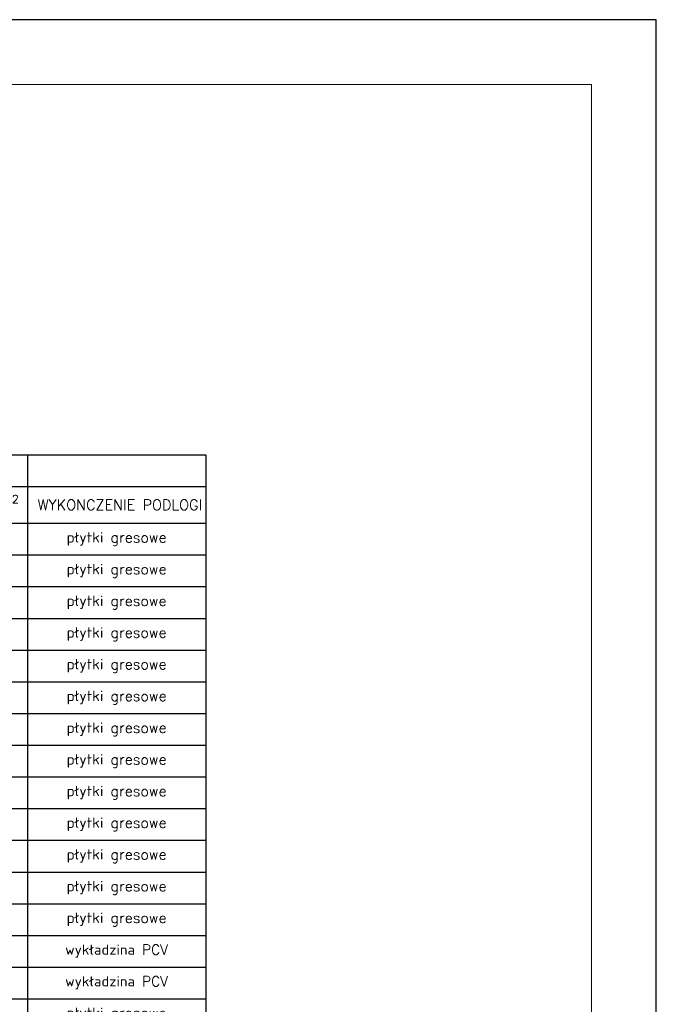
# Model space of a CAD drawing. Header units: millimetres. Extents: x -740 to 33545, y -26688 to 22494.
# Tile 237 of 256: x 12592 to 13075, y 11091 to 11838. Entities that reach past the tile are written whole.
import ezdxf

# ---------------------------------------------------------------- set-up
doc = ezdxf.new("R2010")
doc.units = ezdxf.units.MM
doc.header["$MEASUREMENT"] = 0
doc.layers.add('a3', color=252, linetype='Continuous', lineweight=30, plot=False)
doc.layers.add('D-opis', color=252, linetype='Continuous')
doc.layers.add('wymiarowanie', color=252, linetype='Continuous', lineweight=9)
doc.styles.add('styl2', font='simplex.shx')

# ---------------------------------------------------------------- blocks, each defined once
blk = doc.blocks.new('*T942')
at = {"layer": 'D-opis', "color": 0, "linetype": 'ByBlock', "lineweight": -2}
for p, q in [((0, 0), (77.93, 0)), ((0, 0), (0, -24.03)), ((77.93, 0), (288.74, 0)), ((288.74, 0), (364.58, 0)), ((364.58, 0), (500, 0)), ((364.58, 0), (364.58, -24.03)), ((500, 0), (500, -24.03)), ((0, -24.03), (77.93, -24.03)), ((0, -24.03), (0, -51.89)), ((77.93, -24.03), (288.74, -24.03)), ((77.93, -24.03), (77.93, -51.89)), ((288.74, -24.03), (364.58, -24.03)), ((288.74, -24.03), (288.74, -51.89)), ((364.58, -24.03), (500, -24.03)), ((364.58, -24.03), (364.58, -51.89)), ((500, -24.03), (500, -51.89)), ((0, -51.89), (77.93, -51.89)), ((0, -51.89), (0, -75.96)), ((77.93, -51.89), (288.74, -51.89)), ((77.93, -51.89), (77.93, -75.96)), ((288.74, -51.89), (364.58, -51.89)), ((288.74, -51.89), (288.74, -75.96)), ((364.58, -51.89), (500, -51.89)), ((364.58, -51.89), (364.58, -75.96)), ((500, -51.89), (500, -75.96)), ((0, -75.96), (77.93, -75.96)), ((0, -75.96), (0, -100.03)), ((77.93, -75.96), (288.74, -75.96)), ((77.93, -75.96), (77.93, -100.03)), ((288.74, -75.96), (364.58, -75.96)), ((288.74, -75.96), (288.74, -100.03)), ((364.58, -75.96), (500, -75.96)), ((364.58, -75.96), (364.58, -100.03)), ((500, -75.96), (500, -100.03)), ((0, -100.03), (77.93, -100.03)), ((0, -100.03), (0, -124.1)), ((77.93, -100.03), (288.74, -100.03)), ((77.93, -100.03), (77.93, -124.1)), ((288.74, -100.03), (364.58, -100.03)), ((288.74, -100.03), (288.74, -124.1)), ((364.58, -100.03), (500, -100.03)), ((364.58, -100.03), (364.58, -124.1)), ((500, -100.03), (500, -124.1)), ((0, -124.1), (77.93, -124.1)), ((0, -124.1), (0, -148.18)), ((77.93, -124.1), (288.74, -124.1)), ((77.93, -124.1), (77.93, -148.18)), ((288.74, -124.1), (364.58, -124.1)), ((288.74, -124.1), (288.74, -148.18)), ((364.58, -124.1), (500, -124.1)), ((364.58, -124.1), (364.58, -148.18)), ((500, -124.1), (500, -148.18)), ((0, -148.18), (77.93, -148.18)), ((0, -148.18), (0, -172.21)), ((77.93, -148.18), (288.74, -148.18)), ((77.93, -148.18), (77.93, -172.21)), ((288.74, -148.18), (364.58, -148.18)), ((288.74, -148.18), (288.74, -172.21)), ((364.58, -148.18), (500, -148.18)), ((364.58, -148.18), (364.58, -172.21)), ((500, -148.18), (500, -172.21)), ((0, -172.21), (77.93, -172.21)), ((0, -172.21), (0, -196.32)), ((77.93, -172.21), (288.74, -172.21)), ((77.93, -172.21), (77.93, -196.32)), ((288.74, -172.21), (364.58, -172.21)), ((288.74, -172.21), (288.74, -196.32)), ((364.58, -172.21), (500, -172.21)), ((364.58, -172.21), (364.58, -196.32)), ((500, -172.21), (500, -196.32)), ((0, -196.32), (77.93, -196.32)), ((0, -196.32), (0, -220.35)), ((77.93, -196.32), (288.74, -196.32)), ((77.93, -196.32), (77.93, -220.35)), ((288.74, -196.32), (364.58, -196.32)), ((288.74, -196.32), (288.74, -220.35)), ((364.58, -196.32), (500, -196.32)), ((364.58, -196.32), (364.58, -220.35)), ((500, -196.32), (500, -220.35)), ((0, -220.35), (77.93, -220.35)), ((0, -220.35), (0, -244.38)), ((77.93, -220.35), (288.74, -220.35)), ((77.93, -220.35), (77.93, -244.38)), ((288.74, -220.35), (364.58, -220.35)), ((288.74, -220.35), (288.74, -244.38)), ((364.58, -220.35), (500, -220.35)), ((364.58, -220.35), (364.58, -244.38)), ((500, -220.35), (500, -244.38)), ((0, -244.38), (77.93, -244.38)), ((0, -244.38), (0, -268.41)), ((77.93, -244.38), (288.74, -244.38)), ((77.93, -244.38), (77.93, -268.41)), ((288.74, -244.38), (364.58, -244.38)), ((288.74, -244.38), (288.74, -268.41)), ((364.58, -244.38), (500, -244.38)), ((364.58, -244.38), (364.58, -268.41)), ((500, -244.38), (500, -268.41)), ((0, -268.41), (77.93, -268.41)), ((0, -268.41), (0, -292.44)), ((77.93, -268.41), (288.74, -268.41)), ((77.93, -268.41), (77.93, -292.44)), ((288.74, -268.41), (364.58, -268.41)), ((288.74, -268.41), (288.74, -292.44)), ((364.58, -268.41), (500, -268.41)), ((364.58, -268.41), (364.58, -292.44)), ((500, -268.41), (500, -292.44)), ((0, -292.44), (77.93, -292.44)), ((0, -292.44), (0, -316.55)), ((77.93, -292.44), (288.74, -292.44)), ((77.93, -292.44), (77.93, -316.55)), ((288.74, -292.44), (364.58, -292.44)), ((288.74, -292.44), (288.74, -316.55)), ((364.58, -292.44), (500, -292.44)), ((364.58, -292.44), (364.58, -316.55)), ((500, -292.44), (500, -316.55)), ((0, -316.55), (77.93, -316.55)), ((0, -316.55), (0, -340.58)), ((77.93, -316.55), (288.74, -316.55)), ((77.93, -316.55), (77.93, -340.58)), ((288.74, -316.55), (364.58, -316.55)), ((288.74, -316.55), (288.74, -340.58)), ((364.58, -316.55), (500, -316.55)), ((364.58, -316.55), (364.58, -340.58)), ((500, -316.55), (500, -340.58)), ((0, -340.58), (77.93, -340.58)), ((0, -340.58), (0, -364.61)), ((77.93, -340.58), (288.74, -340.58)), ((77.93, -340.58), (77.93, -364.61)), ((288.74, -340.58), (364.58, -340.58)), ((288.74, -340.58), (288.74, -364.61)), ((364.58, -340.58), (500, -340.58)), ((364.58, -340.58), (364.58, -364.61)), ((500, -340.58), (500, -364.61)), ((0, -364.61), (77.93, -364.61)), ((0, -364.61), (0, -388.64)), ((77.93, -364.61), (288.74, -364.61)), ((77.93, -364.61), (77.93, -388.64)), ((288.74, -364.61), (364.58, -364.61)), ((288.74, -364.61), (288.74, -388.64)), ((364.58, -364.61), (500, -364.61)), ((364.58, -364.61), (364.58, -388.64)), ((500, -364.61), (500, -388.64)), ((0, -388.64), (77.93, -388.64)), ((0, -388.64), (0, -412.67)), ((77.93, -388.64), (288.74, -388.64)), ((77.93, -388.64), (77.93, -412.67)), ((288.74, -388.64), (364.58, -388.64)), ((288.74, -388.64), (288.74, -412.67)), ((364.58, -388.64), (500, -388.64)), ((364.58, -388.64), (364.58, -412.67)), ((500, -388.64), (500, -412.67)), ((0, -412.67), (77.93, -412.67)), ((0, -412.67), (0, -436.7)), ((77.93, -412.67), (288.74, -412.67)), ((77.93, -412.67), (77.93, -436.7)), ((288.74, -412.67), (364.58, -412.67)), ((288.74, -412.67), (288.74, -436.7)), ((364.58, -412.67), (500, -412.67)), ((364.58, -412.67), (364.58, -436.7)), ((500, -412.67), (500, -436.7)), ((0, -436.7), (77.93, -436.7)), ((0, -436.7), (0, -460.74)), ((77.93, -436.7), (288.74, -436.7)), ((77.93, -436.7), (77.93, -460.74)), ((288.74, -436.7), (364.58, -436.7)), ((288.74, -436.7), (288.74, -460.74)), ((364.58, -436.7), (500, -436.7)), ((364.58, -436.7), (364.58, -460.74)), ((500, -436.7), (500, -460.74)), ((0, -460.74), (77.93, -460.74)), ((0, -460.74), (0, -484.77)), ((77.93, -460.74), (288.74, -460.74)), ((77.93, -460.74), (77.93, -484.77)), ((288.74, -460.74), (364.58, -460.74)), ((288.74, -460.74), (288.74, -484.77)), ((364.58, -460.74), (500, -460.74)), ((364.58, -460.74), (364.58, -484.77)), ((500, -460.74), (500, -484.77)), ((0, -484.77), (77.93, -484.77)), ((0, -484.77), (0, -508.8)), ((77.93, -484.77), (288.74, -484.77)), ((77.93, -484.77), (77.93, -508.8)), ((288.74, -484.77), (364.58, -484.77)), ((288.74, -484.77), (288.74, -508.8)), ((364.58, -484.77), (500, -484.77)), ((364.58, -484.77), (364.58, -508.8)), ((500, -484.77), (500, -508.8)), ((0, -508.8), (77.93, -508.8)), ((0, -508.8), (0, -533.67)), ((77.93, -508.8), (288.74, -508.8)), ((77.93, -508.8), (77.93, -533.67)), ((288.74, -508.8), (364.58, -508.8)), ((288.74, -508.8), (288.74, -533.67)), ((364.58, -508.8), (500, -508.8)), ((364.58, -508.8), (364.58, -533.67)), ((500, -508.8), (500, -533.67)), ((0, -533.67), (77.93, -533.67)), ((0, -533.67), (0, -557.71)), ((77.93, -533.67), (288.74, -533.67)), ((77.93, -533.67), (77.93, -557.71)), ((288.74, -533.67), (364.58, -533.67)), ((288.74, -533.67), (288.74, -557.71)), ((364.58, -533.67), (500, -533.67)), ((364.58, -533.67), (364.58, -557.71)), ((500, -533.67), (500, -557.71)), ((0, -557.71), (77.93, -557.71)), ((0, -557.71), (0, -581.74)), ((77.93, -557.71), (288.74, -557.71)), ((77.93, -557.71), (77.93, -581.74)), ((288.74, -557.71), (364.58, -557.71)), ((288.74, -557.71), (288.74, -581.74)), ((364.58, -557.71), (500, -557.71)), ((364.58, -557.71), (364.58, -581.74)), ((500, -557.71), (500, -581.74)), ((0, -581.74), (77.93, -581.74)), ((0, -581.74), (0, -605.77)), ((77.93, -581.74), (288.74, -581.74)), ((77.93, -581.74), (77.93, -605.77)), ((288.74, -581.74), (364.58, -581.74)), ((288.74, -581.74), (288.74, -605.77)), ((364.58, -581.74), (500, -581.74)), ((364.58, -581.74), (364.58, -605.77)), ((500, -581.74), (500, -605.77)), ((0, -605.77), (77.93, -605.77)), ((0, -605.77), (0, -629.8)), ((77.93, -605.77), (288.74, -605.77)), ((77.93, -605.77), (77.93, -629.8)), ((288.74, -605.77), (364.58, -605.77)), ((288.74, -605.77), (288.74, -629.8)), ((364.58, -605.77), (500, -605.77)), ((364.58, -605.77), (364.58, -629.8)), ((500, -605.77), (500, -629.8)), ((0, -629.8), (77.93, -629.8)), ((0, -629.8), (0, -653.83)), ((77.93, -629.8), (288.74, -629.8)), ((77.93, -629.8), (77.93, -653.83)), ((288.74, -629.8), (364.58, -629.8)), ((288.74, -629.8), (288.74, -653.83)), ((364.58, -629.8), (500, -629.8)), ((364.58, -629.8), (364.58, -653.83)), ((500, -629.8), (500, -653.83)), ((0, -653.83), (77.93, -653.83)), ((0, -653.83), (0, -678.91)), ((77.93, -653.83), (288.74, -653.83)), ((77.93, -653.83), (77.93, -678.91)), ((288.74, -653.83), (364.58, -653.83)), ((288.74, -653.83), (288.74, -678.91)), ((364.58, -653.83), (500, -653.83)), ((364.58, -653.83), (364.58, -678.91)), ((500, -653.83), (500, -678.91)), ((0, -678.91), (77.93, -678.91)), ((0, -678.91), (0, -703.99)), ((77.93, -678.91), (288.74, -678.91)), ((77.93, -678.91), (77.93, -703.99)), ((288.74, -678.91), (364.58, -678.91)), ((288.74, -678.91), (288.74, -703.99)), ((364.58, -678.91), (500, -678.91)), ((364.58, -678.91), (364.58, -703.99)), ((500, -678.91), (500, -703.99)), ((0, -703.99), (77.93, -703.99)), ((0, -703.99), (0, -728.09)), ((77.93, -703.99), (288.74, -703.99)), ((77.93, -703.99), (77.93, -728.09)), ((288.74, -703.99), (364.58, -703.99)), ((288.74, -703.99), (288.74, -728.09)), ((364.58, -703.99), (500, -703.99)), ((364.58, -703.99), (364.58, -728.09)), ((500, -703.99), (500, -728.09)), ((0, -728.09), (77.93, -728.09)), ((0, -728.09), (0, -752.2)), ((77.93, -728.09), (288.74, -728.09)), ((77.93, -728.09), (77.93, -752.2)), ((288.74, -728.09), (364.58, -728.09)), ((288.74, -728.09), (288.74, -752.2)), ((364.58, -728.09), (500, -728.09)), ((364.58, -728.09), (364.58, -752.2)), ((500, -728.09), (500, -752.2)), ((0, -752.2), (77.93, -752.2)), ((0, -752.2), (0, -776.23)), ((77.93, -752.2), (288.74, -752.2)), ((77.93, -752.2), (77.93, -776.23)), ((288.74, -752.2), (364.58, -752.2)), ((288.74, -752.2), (288.74, -776.23)), ((364.58, -752.2), (500, -752.2)), ((364.58, -752.2), (364.58, -776.23)), ((500, -752.2), (500, -776.23)), ((0, -776.23), (77.93, -776.23)), ((0, -776.23), (0, -800.26)), ((77.93, -776.23), (288.74, -776.23)), ((77.93, -776.23), (77.93, -800.26)), ((288.74, -776.23), (364.58, -776.23)), ((288.74, -776.23), (288.74, -800.26)), ((364.58, -776.23), (500, -776.23)), ((364.58, -776.23), (364.58, -800.26)), ((500, -776.23), (500, -800.26)), ((0, -800.26), (77.93, -800.26)), ((0, -800.26), (0, -824.3)), ((77.93, -800.26), (288.74, -800.26)), ((77.93, -800.26), (77.93, -824.3)), ((288.74, -800.26), (364.58, -800.26)), ((288.74, -800.26), (288.74, -824.3)), ((364.58, -800.26), (500, -800.26)), ((364.58, -800.26), (364.58, -824.3)), ((500, -800.26), (500, -824.3)), ((0, -824.3), (77.93, -824.3)), ((0, -824.3), (0, -863.98)), ((77.93, -824.3), (288.74, -824.3)), ((77.93, -824.3), (77.93, -863.98)), ((288.74, -824.3), (364.58, -824.3)), ((288.74, -824.3), (288.74, -863.98)), ((364.58, -824.3), (500, -824.3)), ((364.58, -824.3), (364.58, -863.98)), ((500, -824.3), (500, -863.98)), ((0, -863.98), (77.93, -863.98)), ((0, -863.98), (0, -888.01)), ((77.93, -863.98), (288.74, -863.98)), ((77.93, -863.98), (77.93, -888.01)), ((288.74, -863.98), (364.58, -863.98)), ((288.74, -863.98), (288.74, -888.01)), ((364.58, -863.98), (500, -863.98)), ((364.58, -863.98), (364.58, -888.01)), ((500, -863.98), (500, -888.01)), ((0, -888.01), (77.93, -888.01)), ((0, -888.01), (0, -912.04)), ((77.93, -888.01), (288.74, -888.01)), ((77.93, -888.01), (77.93, -912.04)), ((288.74, -888.01), (364.58, -888.01)), ((288.74, -888.01), (288.74, -912.04)), ((364.58, -888.01), (500, -888.01)), ((364.58, -888.01), (364.58, -912.04)), ((500, -888.01), (500, -912.04)), ((0, -912.04), (77.93, -912.04)), ((0, -912.04), (0, -950.92)), ((77.93, -912.04), (288.74, -912.04)), ((77.93, -912.04), (77.93, -950.92)), ((288.74, -912.04), (364.58, -912.04)), ((288.74, -912.04), (288.74, -950.92)), ((364.58, -912.04), (500, -912.04)), ((364.58, -912.04), (364.58, -950.92)), ((500, -912.04), (500, -950.92)), ((0, -950.92), (77.93, -950.92)), ((77.93, -950.92), (288.74, -950.92)), ((288.74, -950.92), (364.58, -950.92)), ((364.58, -950.92), (500, -950.92))]:
    blk.add_line(p, q, dxfattribs=at)
at = {"layer": 'D-opis', "color": 0, "style": 'styl2'}
for s, insert, char_height, width, attachment_point in [('{\\fCentury Gothic|b1|i0|c238|p34;ZESTAWIENIE POWIERZCHNI PARTERU BUDYNKU}', (182.29, -12.02), 8.7533, 345.1179, 5), ('WYKONCZENIE PODLOGI', (372.43, -37.96), 8, 119.7184, 4), ('{\\fCentury Gothic|b1|i0|c238|p34;NR}', (7.85, -37.96), 8.7533, 62.2316, 4), ('{\\fCentury Gothic|b1|i0|c238|p34;NAZWA POMIESZCZENIA}', (85.78, -37.96), 8.7533, 195.1054, 4), ('\\A1;{\\fCentury Gothic|b1|i0|c238|p34;POW. }(m){\\H0.7x;\\S2^ ;}', (296.59, -37.96), 8.7533, 60.1364, 4), ('0.01', (4.39, -63.93), 8.753, 69.1621, 4), ('WIATROŁAP', (82.32, -63.93), 8.753, 202.0359, 4), ('11,44', (326.66, -63.93), 8.753, 67.0669, 5), ('płytki gresowe', (432.29, -63.93), 7.878, 126.6489, 5), ('płytki gresowe', (432.29, -88), 7.878, 126.6489, 5), ('0.02', (4.39, -88), 8.753, 69.1621, 4), ('POM. PORZADKOWE', (82.32, -88), 8.7533, 202.0359, 4), ('3,87', (326.66, -88), 8.753, 67.0669, 5), ('0.03', (4.39, -112.07), 8.753, 69.1621, 4), ('WIATROLAP', (82.32, -112.07), 8.753, 202.0359, 4), ('5,18', (326.66, -112.07), 8.753, 67.0669, 5), ('płytki gresowe', (432.29, -112.07), 7.878, 126.6489, 5), ('0.04', (4.39, -136.14), 8.753, 69.1621, 4), ('HOL', (82.32, -136.14), 8.753, 202.0359, 4), ('11,95', (326.66, -136.14), 8.753, 67.0669, 5), ('płytki gresowe', (432.29, -136.14), 7.878, 126.6489, 5), ('0.05', (4.39, -160.19), 8.753, 69.1621, 4), ('GABINET DYREKTORA', (82.32, -160.19), 8.7533, 202.0359, 4), ('16,05', (326.66, -160.19), 8.753, 67.0669, 5), ('płytki gresowe', (432.29, -160.19), 7.878, 126.6489, 5), ('0.06', (4.39, -184.26), 8.753, 69.1621, 4), ('SEKRETARIAT/POK. INTENDENTKI', (82.32, -184.26), 8.7533, 202.0359, 4), ('7,65', (326.66, -184.26), 8.753, 67.0669, 5), ('płytki gresowe', (432.29, -184.26), 7.878, 126.6489, 5), ('0.07', (4.39, -208.33), 8.753, 69.1621, 4), ('POMIESZCZENIE SOCJALNE', (82.32, -208.33), 8.7533, 202.0359, 4), ('10,74', (326.66, -208.33), 8.753, 67.0669, 5), ('płytki gresowe', (432.29, -208.33), 7.878, 126.6489, 5), ('0.08', (4.39, -232.36), 8.753, 69.1621, 4), ('WC PERSONELU', (82.32, -232.36), 8.7533, 202.0359, 4), ('3,69', (326.66, -232.36), 8.753, 67.0669, 5), ('płytki gresowe', (432.29, -232.36), 7.878, 126.6489, 5), ('0.09', (4.39, -256.39), 8.753, 69.1621, 4), ('POMIESZCZENIE PORZADKOWE', (82.32, -256.39), 8.7533, 202.0359, 4), ('2,55', (326.66, -256.39), 8.753, 67.0669, 5), ('płytki gresowe', (432.29, -256.39), 7.878, 126.6489, 5), ('0.10', (4.39, -280.42), 8.753, 69.1621, 4), ('KORYTARZ', (82.32, -280.42), 8.753, 202.0359, 4), ('4,82', (326.66, -280.42), 8.753, 67.0669, 5), ('płytki gresowe', (432.29, -280.42), 7.878, 126.6489, 5), ('0.11', (4.39, -304.49), 8.753, 69.1621, 4), ('KORYTARZ', (82.32, -304.49), 8.753, 202.0359, 4), ('20,01', (326.66, -304.49), 8.753, 67.0669, 5), ('płytki gresowe', (432.29, -304.49), 7.878, 126.6489, 5), ('0.12', (4.39, -328.56), 8.753, 69.1621, 4), ('SZATNIA DZIECI', (82.32, -328.56), 8.7533, 202.0359, 4), ('8,60', (326.66, -328.56), 8.753, 67.0669, 5), ('płytki gresowe', (432.29, -328.56), 7.878, 126.6489, 5), ('0.13', (4.39, -352.59), 8.753, 69.1621, 4), ('WOZKOWNIA', (82.32, -352.59), 8.753, 202.0359, 4), ('3,64', (326.66, -352.59), 8.753, 67.0669, 5), ('płytki gresowe', (432.29, -352.59), 7.878, 126.6489, 5), ('0.14', (4.39, -376.63), 8.753, 69.1621, 4), ('SALA ODDZIALOWA', (82.32, -376.63), 8.7533, 202.0359, 4), ('34,92', (326.66, -376.63), 8.753, 67.0669, 5), ('wykładzina PCV', (432.29, -376.63), 7.7108, 126.6489, 5), ('0.15', (4.39, -400.66), 8.753, 69.1621, 4), ('SALA WYPOCZYNKU', (82.32, -400.66), 8.7533, 202.0359, 4), ('25,38', (326.66, -400.66), 8.753, 67.0669, 5), ('wykładzina PCV', (432.29, -400.66), 7.7108, 126.6489, 5), ('płytki gresowe', (432.29, -424.69), 7.878, 126.6489, 5), ('0.16', (4.39, -424.69), 8.753, 69.1621, 4), ('POM. HIGIENICZNO-SANITARNE', (82.32, -424.69), 8.7533, 202.0359, 4), ('10,25', (326.66, -424.69), 8.753, 67.0669, 5), ('0.17', (4.39, -448.72), 8.753, 69.1621, 4), ('SALA ODDZIALOWA', (82.32, -448.72), 8.7533, 202.0359, 4), ('35,61', (326.66, -448.72), 8.753, 67.0669, 5), ('wykładzina PCV', (432.29, -448.72), 7.7108, 126.6489, 5), ('0.18', (4.39, -472.75), 8.753, 69.1621, 4), ('SALA WYPOCZYNKU', (82.32, -472.75), 8.7533, 202.0359, 4), ('25,38', (326.66, -472.75), 8.753, 67.0669, 5), ('wykładzina PCV', (432.29, -472.75), 7.7108, 126.6489, 5), ('0.19', (4.39, -496.78), 8.753, 69.1621, 4), ('POM. HIGIENICZNO-SANITARNE', (82.32, -496.78), 8.7533, 202.0359, 4), ('10,68', (326.66, -496.78), 8.753, 67.0669, 5), ('płytki gresowe', (432.29, -496.78), 7.878, 126.6489, 5), ('TOALETA DLA OSOB NIEPELNOSPRWNYCH', (82.32, -521.24), 8.7533, 202.0359, 4), ('płytki gresowe', (432.29, -521.24), 7.878, 126.6489, 5), ('0.20', (4.39, -521.24), 8.753, 69.1621, 4), ('4,87', (326.66, -521.24), 8.753, 67.0669, 5), ('0.21', (4.39, -545.69), 8.753, 69.1621, 4), ('ROZDZIELNIA ELEKTRYCZNA', (82.32, -545.69), 8.7533, 202.0359, 4), ('3,68', (326.66, -545.69), 8.753, 67.0669, 5), ('płytki gresowe', (432.29, -545.69), 7.878, 126.6489, 5), ('0.22', (4.39, -569.72), 8.753, 69.1621, 4), ('WIATROLAP', (82.32, -569.72), 8.753, 202.0359, 4), ('3,37', (326.66, -569.72), 8.753, 67.0669, 5), ('płytki gresowe', (432.29, -569.72), 7.878, 126.6489, 5), ('0.23', (4.39, -593.75), 8.753, 69.1621, 4), ('POM. NA ODPADY', (82.32, -593.75), 8.7533, 202.0359, 4), ('1,28', (326.66, -593.75), 8.753, 67.0669, 5), ('płytki gresowe', (432.29, -593.75), 7.878, 126.6489, 5), ('0.24', (4.39, -617.78), 8.753, 69.1621, 4), ('POM. TECHNICZNE/ROZDZIELNIA', (82.32, -617.78), 8.7533, 202.0359, 4), ('6,12', (326.66, -617.78), 8.753, 67.0669, 5), ('płytki gresowe', (432.29, -617.78), 7.878, 126.6489, 5), ('0.25', (4.39, -641.82), 8.753, 69.1621, 4), ('KORYTARZ', (82.32, -641.82), 8.753, 202.0359, 4), ('7,23', (326.66, -641.82), 8.753, 67.0669, 5), ('płytki gresowe', (432.29, -641.82), 7.878, 126.6489, 5), ('0.26', (4.39, -666.37), 8.753, 69.1621, 4), ('MAG. SUCHYCH PRODUKTOW', (82.32, -666.37), 8.7533, 202.0359, 4), ('2,43', (326.66, -666.37), 8.753, 67.0669, 5), ('płytki gresowe', (432.29, -666.37), 7.878, 126.6489, 5), ('0.27', (4.39, -691.45), 8.753, 69.1621, 4), ('WSTEPNA OBROBKA WARZYW/ MAG. JAJ ZE STANOWISKIEM DO DEZYNFEKCJI', (82.32, -691.45), 7.0026, 202.0359, 4), ('4,96', (326.66, -691.45), 8.753, 67.0669, 5), ('płytki gresowe', (432.29, -691.45), 7.878, 126.6489, 5), ('płytki gresowe', (432.29, -716.04), 7.878, 126.6489, 5), ('0.28', (4.39, -716.04), 8.753, 69.1621, 4), ('POM. PORZADKOWE', (82.32, -716.04), 8.7533, 202.0359, 4), ('2,37', (326.66, -716.04), 8.753, 67.0669, 5), ('0.29', (4.39, -740.15), 8.753, 69.1621, 4), ('POM. SOCJALNE', (82.32, -740.15), 8.7533, 202.0359, 4), ('7,06', (326.66, -740.15), 8.753, 67.0669, 5), ('płytki gresowe', (432.29, -740.15), 7.878, 126.6489, 5), ('0.30', (4.39, -764.22), 8.753, 69.1621, 4), ('WC PERSONELU', (82.32, -764.22), 8.7533, 202.0359, 4), ('3,28', (326.66, -764.22), 8.753, 67.0669, 5), ('płytki gresowe', (432.29, -764.22), 7.878, 126.6489, 5), ('0.31', (4.39, -788.25), 8.753, 69.1621, 4), ('MAG. CHLODNICZY', (82.32, -788.25), 8.7533, 202.0359, 4), ('3,11', (326.66, -788.25), 8.753, 67.0669, 5), ('płytki gresowe', (432.29, -788.25), 7.878, 126.6489, 5), ('0.32', (4.39, -812.28), 8.753, 69.1621, 4), ('KUCHNIA', (82.32, -812.28), 8.753, 202.0359, 4), ('18,24', (326.66, -812.28), 8.753, 67.0669, 5), ('płytki gresowe', (432.29, -812.28), 7.878, 126.6489, 5), ('STREFA EKSPEDYCJI ZE STANOWISKIEM PRZYGOTOWANIA MEISZANEK MLECZNYCH', (82.32, -844.14), 8.7533, 202.0359, 4), ('0.33', (4.39, -844.14), 8.753, 69.1621, 4), ('6,94', (326.66, -844.14), 8.753, 67.0669, 5), ('płytki gresowe', (432.29, -844.14), 7.878, 126.6489, 5), ('0.34', (4.39, -875.99), 8.753, 69.1621, 4), ('ZMYWALNIA', (82.32, -875.99), 8.753, 202.0359, 4), ('8,74', (326.66, -875.99), 8.753, 67.0669, 5), ('płytki gresowe', (432.29, -875.99), 7.878, 126.6489, 5), ('K1', (4.39, -900.03), 8.753, 69.1621, 4), ('KLATKA SCHODOWA', (82.32, -900.03), 8.7533, 202.0359, 4), ('3,85', (326.66, -900.03), 8.753, 67.0669, 5), ('płytki gresowe', (432.29, -900.03), 7.878, 126.6489, 5), ('339,94', (326.66, -931.48), 8.753, 67.0669, 5), ('{\\fCentury Gothic|b1|i0|c238|p34;SUMA WSZYSTKICH POWIERZCHNI}', (85.78, -931.48), 8.7533, 195.1054, 4)]:
    blk.add_mtext(s, dxfattribs=dict(at, insert=insert, char_height=char_height, width=width, attachment_point=attachment_point))

msp = doc.modelspace()

# ---------------------------------------------------------------- linework, layer by layer
at = {"layer": 'a3'}
msp.add_lwpolyline([(13075.31, 8867.94), (13075.31, 11837.94), (8325.31, 11837.94), (8325.31, 8867.94), (13075.31, 8867.94)], dxfattribs=at)
at = {"layer": 'wymiarowanie'}
msp.add_lwpolyline([(13026.2, 8917.05), (13026.2, 11788.83), (8374.42, 11788.83), (8374.42, 8917.05)], close=True, dxfattribs=at)

# ---------------------------------------------------------------- block references
msp.add_blockref('*T942', (12233.34, 11507.77))

doc.saveas('drawing.dxf')
